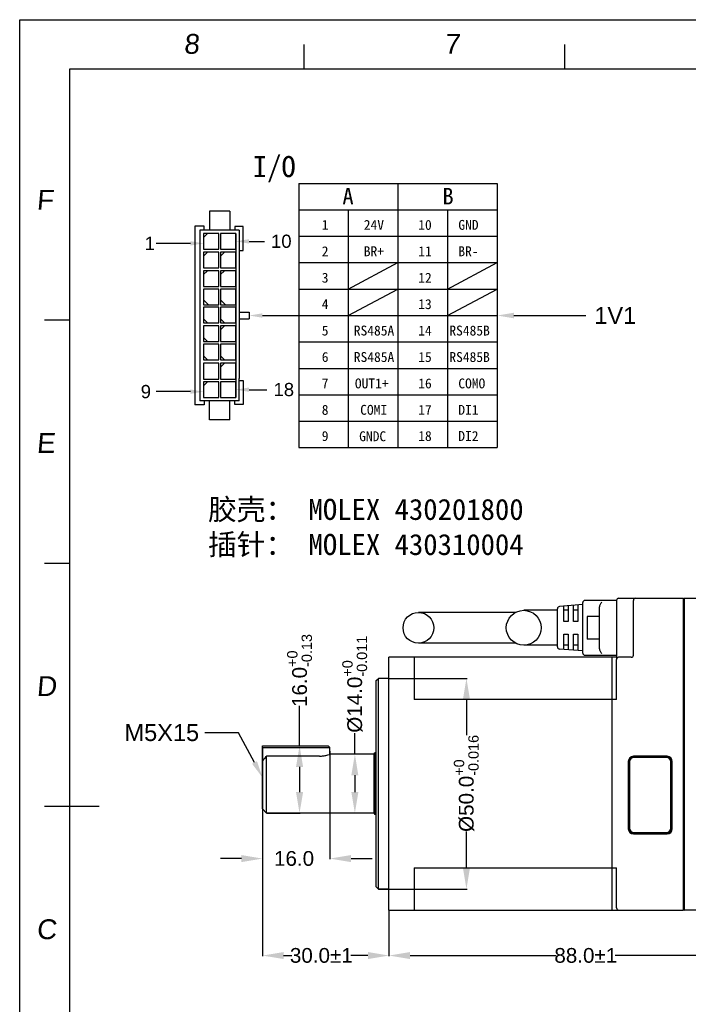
# Model space of a CAD drawing. Header units: millimetres. Extents: x 2798 to 3316, y 1544 to 1917.
# Tile 21 of 23: x 2798 to 2957, y 1684 to 1917. Entities that reach past the tile are written whole.
import ezdxf
from ezdxf import colors
from ezdxf.entities.mleader import LeaderData, LeaderLine
from ezdxf.enums import TextEntityAlignment as Align
from ezdxf.math import Vec2, Vec3

# ---------------------------------------------------------------- set-up
doc = ezdxf.new("R2010")
doc.units = ezdxf.units.MM
for name, color, linetype in [('0 @ 1', 7, 'Continuous'), ('RAHMEN025', 7, 'Continuous'), ('图框', 5, 'Continuous'), ('标注', 4, 'Continuous')]:
    doc.layers.add(name, color=color, linetype=linetype)
doc.styles.get("Standard").update_dxf_attribs({"font": 'arial_0.ttf'})
doc.styles.add('style1', font='SimSun.ttf', dxfattribs={"height": 5})
doc.dimstyles.get("Standard").update_dxf_attribs({"dimtxt": 3.5, "dimasz": 5, "dimexe": 0.18, "dimexo": 0.0625, "dimgap": 0.09, "dimtad": 0, "dimdec": 1, "dimzin": 0, "dimdsep": 46, "dimtxsty": 'Standard', "dimblk2": 'NONE', "dimcen": 0.09, "dimadec": 0, "dimazin": 0, "dimtfac": 1, "dimtdec": 1, "dimtofl": 0, "dimtmove": 0, "dimatfit": 3, "dimfxl": 1, "dimtolj": 1, "dimtzin": 0, "dimarcsym": 0})

# ---------------------------------------------------------------- blocks, each defined once
blk = doc.blocks.new('biaozhuntukuang-08')
at = {"layer": '图框'}
for p, q in [((3152.68, 168.32), (3152.68, -41.7)), ((3449.68, 168.32), (3152.68, 168.32))]:
    blk.add_line(p, q, dxfattribs=at)
at = {"layer": '标注', "color": 1}
for p, q in [((3145.61, -48.77), (3145.61, 175.39)), ((3145.61, 175.39), (3456.75, 175.39)), ((3186.1, 171.86), (3186.1, 168.32)), ((3223.22, 171.86), (3223.22, 168.32)), ((3149.14, 132.61), (3152.68, 132.61)), ((3149.14, 97.96), (3152.68, 97.96)), ((3149.14, 63.31), (3156.91, 63.31))]:
    blk.add_line(p, q, dxfattribs=at)
at = {"layer": 'RAHMEN025', "style": 'style1', "flags": 4}
for tag, p in [('设计', (3373.77, -23.48)), ('设计人', (3384.66, -23.48)), ('设计日期', (3395.48, -23.48)), ('审核', (3373.77, -28.72)), ('审核人', (3384.66, -28.72)), ('审核日期', (3395.48, -28.72)), ('确认', (3373.77, -33.96)), ('确认人', (3384.66, -33.96)), ('确认日期', (3395.48, -33.96)), ('图号', (3405.93, -33.78)), ('版本', (3343.3, -39.21)), ('标记', (3352.64, -39.21)), ('日期', (3362.11, -39.21)), ('姓名', (3367.25, -39.21)), ('线性', (3373.77, -39.21)), ('工艺', (3389.51, -39.21)), ('比例', (3405.93, -39.03)), ('数量', (3421.38, -39.21)), ('重量', (3437.39, -39.06))]:
    blk.add_attdef(tag, text='', height=1.5, dxfattribs=at).set_placement(p, align=Align.MIDDLE_CENTER)
at = {"layer": 'RAHMEN025', "color": 5, "style": 'style1', "width": 0.8, "flags": 4}
blk.add_attdef('PARTNUMBER', text='', height=2.12, dxfattribs=at).set_placement((3423.42, -34.16), align=Align.MIDDLE_CENTER)
at = {"layer": '图框', "style": 'style1', "width": 0.5, "flags": 4}
for tag, p in [('MATERIAL', (3389.65, -7.62)), ('SURFACE', (3389.65, -12.97)), ('GENERAL-TOLERANCE', (3389.65, -18.18)), ('VERSION3', (3343.16, -23.48)), ('MARK3', (3352.56, -23.48)), ('DATE3', (3362.12, -23.48)), ('NAME3', (3367.31, -23.48)), ('VERSION2', (3343.16, -28.72)), ('MARK2', (3352.56, -28.72)), ('DATE2', (3362.12, -28.72)), ('NAME2', (3367.35, -28.72)), ('VERSION1', (3343.16, -33.96)), ('MARK1', (3352.56, -33.96)), ('DATE1', (3362.12, -33.96)), ('NAME1', (3367.35, -33.96)), ('SCALE', (3413.95, -39.21)), ('QUANTITY', (3430.07, -39.21)), ('WEIGHT', (3445.5, -39.08))]:
    blk.add_attdef(tag, text='', height=1.5, dxfattribs=at).set_placement(p, align=Align.MIDDLE_CENTER)
at = {"layer": '图框', "style": 'style1'}
for tag, width, p in [('深圳步进科技有限公司', 0.6, (3426.93, -10.11)), ('PARTNAME', 0.8, (3427.04, -23.57))]:
    blk.add_attdef(tag, text='', height=4.24, dxfattribs=dict(at, width=width)).set_placement(p, align=Align.MIDDLE)
at = {"layer": '标注', "color": 1, "oblique": 5}
for s, p in [('8', (3168.98, 170.53)), ('7', (3206.1, 170.53)), ('F', (3147.99, 148.3)), ('E', (3147.99, 113.65)), ('D', (3147.99, 79)), ('C', (3147.99, 44.35))]:
    blk.add_text(s, height=2.83, dxfattribs=at).set_placement(p)
blk = doc.blocks.new('*D281')
at = {"color": 0, "lineweight": -2}
for p, q in [((3922.4, 1741.6), (3922.4, 1730.7)), ((4010.4, 1743.1), (4010.4, 1730.7)), ((3927.4, 1730.88), (3962.1, 1730.88)), ((4005.4, 1730.88), (3976.1, 1730.88))]:
    blk.add_line(p, q, dxfattribs=at)
at = {"color": 0}
for points in [[(3927.4, 1731.71), (3927.4, 1730.05), (3922.4, 1730.88)], [(4005.4, 1730.05), (4005.4, 1731.71), (4010.4, 1730.88)]]:
    blk.add_solid(points, dxfattribs=at)
at = {"layer": 'Defpoints', "color": 0}
for p in [(3922.4, 1741.67), (4010.4, 1743.17), (3922.4, 1730.88)]:
    blk.add_point(p, dxfattribs=at)
at = {"color": 0, "insert": (3969.1, 1732.67), "char_height": 3.5, "attachment_point": 2}
blk.add_mtext('\\A1;88.0%%P1', dxfattribs=at)
blk = doc.blocks.new('_None')
blk = doc.blocks.new('*D282')
at = {"color": 0, "lineweight": -2}
for p, q in [((3892.4, 1765.6), (3892.4, 1730.7)), ((3922.4, 1741.6), (3922.4, 1730.7)), ((3897.4, 1730.88), (3899.36, 1730.88)), ((3917.4, 1730.88), (3913.35, 1730.88))]:
    blk.add_line(p, q, dxfattribs=at)
at = {"color": 0}
for points in [[(3897.4, 1731.71), (3897.4, 1730.05), (3892.4, 1730.88)], [(3917.4, 1730.05), (3917.4, 1731.71), (3922.4, 1730.88)]]:
    blk.add_solid(points, dxfattribs=at)
at = {"layer": 'Defpoints', "color": 0}
for p in [(3892.4, 1765.67), (3922.4, 1741.67), (3892.4, 1730.88)]:
    blk.add_point(p, dxfattribs=at)
at = {"color": 0, "insert": (3906.36, 1732.67), "char_height": 3.5, "attachment_point": 2}
blk.add_mtext('\\A1;30.0%%P1', dxfattribs=at)
blk = doc.blocks.new('*D283')
at = {"color": 0, "lineweight": -2}
for p, q in [((2885.92, 1761.07), (2904.42, 1761.07)), ((2904.24, 1756.07), (2904.24, 1747.57)), ((2904.24, 1716.07), (2904.24, 1724.72)), ((2883.42, 1711.07), (2904.42, 1711.07))]:
    blk.add_line(p, q, dxfattribs=at)
at = {"color": 0}
for points in [[(2905.08, 1756.07), (2903.41, 1756.07), (2904.24, 1761.07)], [(2903.41, 1716.07), (2905.08, 1716.07), (2904.24, 1711.07)]]:
    blk.add_solid(points, dxfattribs=at)
at = {"layer": 'Defpoints', "color": 0}
for p in [(2885.85, 1761.07), (2883.35, 1711.07), (2904.24, 1711.07)]:
    blk.add_point(p, dxfattribs=at)
at = {"color": 0, "insert": (2901.26, 1736.14), "char_height": 3.5, "attachment_point": 2, "rotation": 90}
blk.add_mtext('\\A1;%%C50.0{\\H0.7x;\\S+0^ -0.016;}', dxfattribs=at)
blk = doc.blocks.new('*D284')
at = {"color": 0, "lineweight": -2}
for p, q in [((2877.77, 1743.07), (2877.77, 1748.07)), ((2882.29, 1743.07), (2877.59, 1743.07)), ((2877.77, 1738.07), (2877.77, 1734.07)), ((2882.29, 1729.07), (2877.59, 1729.07))]:
    blk.add_line(p, q, dxfattribs=at)
at = {"color": 0}
for points in [[(2878.6, 1738.07), (2876.94, 1738.07), (2877.77, 1743.07)], [(2876.94, 1734.07), (2878.6, 1734.07), (2877.77, 1729.07)]]:
    blk.add_solid(points, dxfattribs=at)
at = {"layer": 'Defpoints', "color": 0}
for p in [(2882.35, 1743.07), (2877.77, 1729.07), (2882.35, 1729.07)]:
    blk.add_point(p, dxfattribs=at)
at = {"color": 0, "insert": (2874.79, 1748.16), "char_height": 3.5, "attachment_point": 1, "rotation": 90}
blk.add_mtext('\\A1;%%C14.0{\\H0.7x;\\S+0^ -0.011;}', dxfattribs=at)
blk = doc.blocks.new('*D285')
at = {"color": 0, "lineweight": -2}
for p, q in [((2864.65, 1745.07), (2864.65, 1754.52)), ((2855.92, 1745.07), (2864.83, 1745.07)), ((2864.65, 1740.07), (2864.65, 1734.07)), ((2856.92, 1729.07), (2864.83, 1729.07))]:
    blk.add_line(p, q, dxfattribs=at)
at = {"color": 0}
for points in [[(2865.49, 1740.07), (2863.82, 1740.07), (2864.65, 1745.07)], [(2863.82, 1734.07), (2865.49, 1734.07), (2864.65, 1729.07)]]:
    blk.add_solid(points, dxfattribs=at)
at = {"layer": 'Defpoints', "color": 0}
for p in [(2855.85, 1745.07), (2856.85, 1729.07), (2864.65, 1729.07)]:
    blk.add_point(p, dxfattribs=at)
at = {"color": 0, "insert": (2861.71, 1762.93), "char_height": 3.5, "attachment_point": 2, "rotation": 90}
blk.add_mtext('\\A1;16.0{\\H0.7x;\\S+0^ -0.13;}', dxfattribs=at)
blk = doc.blocks.new('*D286')
at = {"color": 0, "lineweight": -2}
for p, q in [((3892.4, 1780.2), (3892.4, 1753.72)), ((3908.4, 1779.4), (3908.4, 1753.72)), ((3887.4, 1753.9), (3882.4, 1753.9)), ((3913.4, 1753.9), (3918.4, 1753.9))]:
    blk.add_line(p, q, dxfattribs=at)
at = {"color": 0}
for points in [[(3887.4, 1753.06), (3887.4, 1754.73), (3892.4, 1753.9)], [(3913.4, 1754.73), (3913.4, 1753.06), (3908.4, 1753.9)]]:
    blk.add_solid(points, dxfattribs=at)
at = {"layer": 'Defpoints', "color": 0}
for p in [(3892.4, 1780.27), (3908.4, 1779.47), (3908.4, 1753.9)]:
    blk.add_point(p, dxfattribs=at)
at = {"color": 0, "insert": (3899.89, 1755.68), "char_height": 3.5, "attachment_point": 2}
blk.add_mtext('\\A1;16.0', dxfattribs=at)

msp = doc.modelspace()

# ---------------------------------------------------------------- linework, layer by layer
at = {"color": 7}
for p, q in [((2864.46, 1878.55), (2911.5, 1878.55)), ((2864.46, 1878.55), (2864.46, 1815.83)), ((2887.98, 1878.55), (2887.98, 1815.83)), ((2911.5, 1878.55), (2911.5, 1815.83)), ((2864.46, 1872.28), (2887.98, 1872.28)), ((2876.22, 1872.28), (2876.22, 1815.83)), ((2887.98, 1872.28), (2911.5, 1872.28)), ((2899.74, 1872.28), (2899.74, 1815.83)), ((2899.74, 1872.28), (2899.74, 1815.83)), ((2911.5, 1872.28), (2911.5, 1815.83)), ((2864.46, 1866.01), (2887.98, 1866.01)), ((2887.98, 1866.01), (2911.5, 1866.01)), ((2864.46, 1859.74), (2887.98, 1859.74)), ((2876.22, 1853.46), (2887.98, 1859.74)), ((2887.98, 1859.74), (2911.5, 1859.74)), ((2899.74, 1853.46), (2911.5, 1859.74)), ((2864.46, 1853.46), (2887.98, 1853.46)), ((2876.22, 1847.19), (2887.98, 1853.46)), ((2887.98, 1853.46), (2911.5, 1853.46)), ((2899.74, 1847.19), (2911.5, 1853.46)), ((2864.46, 1847.19), (2887.98, 1847.19)), ((2887.98, 1847.19), (2911.5, 1847.19)), ((2864.46, 1840.92), (2887.98, 1840.92)), ((2887.98, 1840.92), (2911.5, 1840.92)), ((2864.46, 1834.65), (2887.98, 1834.65)), ((2887.98, 1834.65), (2911.5, 1834.65)), ((2864.46, 1828.38), (2887.98, 1828.38)), ((2887.98, 1828.38), (2911.5, 1828.38)), ((2864.46, 1822.1), (2887.98, 1822.1)), ((2887.98, 1822.1), (2911.5, 1822.1)), ((2864.46, 1815.83), (2887.98, 1815.83)), ((2887.98, 1815.83), (2911.5, 1815.83))]:
    msp.add_line(p, q, dxfattribs=at)
for p, q in [((2848.08, 1871.96), (2843.26, 1871.96)), ((2843.26, 1871.96), (2843.26, 1867.46)), ((2848.08, 1871.96), (2848.08, 1867.45)), ((2842.03, 1868.37), (2839.83, 1868.37)), ((2839.83, 1868.37), (2839.83, 1826.02)), ((2850.35, 1867.46), (2841.03, 1867.46)), ((2841.03, 1867.46), (2841.03, 1826.92)), ((2842.03, 1867.46), (2842.03, 1868.37)), ((2843.28, 1867.46), (2842.03, 1867.46)), ((2851.28, 1868.32), (2849.27, 1868.32)), ((2849.27, 1868.32), (2849.27, 1867.48)), ((2850.35, 1867.46), (2850.35, 1832.25)), ((2851.28, 1862.62), (2851.28, 1868.32)), ((2845.51, 1866.66), (2841.9, 1866.66)), ((2842.81, 1866.66), (2841.9, 1865.71)), ((2841.9, 1866.66), (2841.9, 1862.92)), ((2845.51, 1862.92), (2845.51, 1866.66)), ((2849.53, 1866.66), (2845.92, 1866.66)), ((2845.92, 1866.66), (2845.92, 1862.92)), ((2849.53, 1862.92), (2849.53, 1866.66)), ((2849.53, 1866.66), (2849.53, 1827.72)), ((2841.9, 1862.92), (2845.51, 1862.92)), ((2845.92, 1862.92), (2849.53, 1862.92)), ((2850.32, 1862.62), (2851.28, 1862.62)), ((2845.51, 1862.26), (2841.9, 1862.26)), ((2841.9, 1862.26), (2841.9, 1858.52)), ((2842.81, 1862.26), (2841.9, 1861.31)), ((2845.51, 1858.52), (2845.51, 1862.26)), ((2849.53, 1862.26), (2845.92, 1862.26)), ((2845.92, 1862.26), (2845.92, 1858.52)), ((2846.83, 1862.26), (2845.92, 1861.31)), ((2849.53, 1858.52), (2849.53, 1862.26)), ((2841.9, 1858.52), (2845.51, 1858.52)), ((2845.92, 1858.52), (2849.53, 1858.52)), ((2845.51, 1857.83), (2841.9, 1857.83)), ((2841.9, 1857.83), (2841.9, 1854.09)), ((2842.81, 1857.83), (2841.9, 1856.89)), ((2845.51, 1854.09), (2845.51, 1857.83)), ((2849.53, 1857.83), (2845.92, 1857.83)), ((2845.92, 1857.83), (2845.92, 1854.09)), ((2846.83, 1857.83), (2845.92, 1856.89)), ((2849.53, 1854.09), (2849.53, 1857.83)), ((2841.9, 1854.09), (2845.51, 1854.09)), ((2845.51, 1853.44), (2841.9, 1853.44)), ((2841.9, 1853.44), (2841.9, 1849.7)), ((2845.51, 1849.7), (2845.51, 1853.44)), ((2845.92, 1854.09), (2849.53, 1854.09)), ((2849.53, 1853.44), (2845.92, 1853.44)), ((2845.92, 1853.44), (2845.92, 1849.7)), ((2849.53, 1849.7), (2849.53, 1853.44)), ((2843.09, 1849.7), (2841.9, 1850.93)), ((2847.11, 1849.7), (2845.92, 1850.93)), ((2841.9, 1849.7), (2845.51, 1849.7)), ((2845.51, 1849.16), (2841.9, 1849.16)), ((2841.9, 1849.16), (2841.9, 1845.42)), ((2845.51, 1845.42), (2845.51, 1849.16)), ((2845.92, 1849.7), (2849.53, 1849.7)), ((2849.53, 1849.16), (2845.92, 1849.16)), ((2845.92, 1849.16), (2845.92, 1845.42)), ((2849.53, 1845.42), (2849.53, 1849.16)), ((2842.81, 1845.42), (2841.9, 1846.37)), ((2846.83, 1845.42), (2845.92, 1846.37)), ((2850.35, 1847.98), (2852.7, 1847.98)), ((2850.35, 1846.41), (2852.7, 1846.41)), ((2852.7, 1847.98), (2852.7, 1846.41)), ((2841.9, 1845.42), (2845.51, 1845.42)), ((2845.51, 1844.77), (2841.9, 1844.77)), ((2841.9, 1844.77), (2841.9, 1841.03)), ((2845.51, 1841.03), (2845.51, 1844.77)), ((2845.92, 1845.42), (2849.53, 1845.42)), ((2849.53, 1844.77), (2845.92, 1844.77)), ((2845.92, 1844.77), (2845.92, 1841.03)), ((2846.83, 1844.77), (2845.92, 1843.82)), ((2849.53, 1841.03), (2849.53, 1844.77)), ((2842.81, 1841.03), (2841.9, 1841.98)), ((2841.9, 1841.03), (2845.51, 1841.03)), ((2845.51, 1840.42), (2841.9, 1840.42)), ((2841.9, 1840.42), (2841.9, 1836.68)), ((2845.51, 1836.68), (2845.51, 1840.42)), ((2845.92, 1841.03), (2849.53, 1841.03)), ((2849.53, 1840.42), (2845.92, 1840.42)), ((2845.92, 1840.42), (2845.92, 1836.68)), ((2849.53, 1836.68), (2849.53, 1840.42)), ((2842.81, 1836.68), (2841.9, 1837.62)), ((2842.81, 1836.68), (2841.9, 1837.62)), ((2846.83, 1836.68), (2845.92, 1837.62)), ((2841.9, 1836.68), (2845.51, 1836.68)), ((2845.51, 1835.85), (2841.9, 1835.85)), ((2841.9, 1835.85), (2841.9, 1832.11)), ((2845.51, 1832.11), (2845.51, 1835.85)), ((2845.92, 1836.68), (2849.53, 1836.68)), ((2849.53, 1835.85), (2845.92, 1835.85)), ((2845.92, 1835.85), (2845.92, 1832.11)), ((2846.83, 1835.85), (2845.92, 1834.9)), ((2849.53, 1832.11), (2849.53, 1835.85)), ((2850.35, 1826.92), (2850.35, 1832.25)), ((2841.9, 1832.11), (2845.51, 1832.11)), ((2845.51, 1831.46), (2841.9, 1831.46)), ((2841.9, 1831.46), (2841.9, 1827.72)), ((2842.81, 1831.46), (2841.9, 1830.51)), ((2845.51, 1827.72), (2845.51, 1831.46)), ((2845.92, 1832.11), (2849.53, 1832.11)), ((2849.53, 1831.46), (2845.92, 1831.46)), ((2845.92, 1831.46), (2845.92, 1827.72)), ((2849.53, 1827.72), (2849.53, 1831.46)), ((2850.32, 1831.77), (2851.28, 1831.77)), ((2851.28, 1831.77), (2851.28, 1826.06)), ((2841.9, 1827.72), (2845.51, 1827.72)), ((2845.92, 1827.72), (2849.53, 1827.72)), ((2842.03, 1826.02), (2839.83, 1826.02)), ((2850.35, 1826.92), (2841.03, 1826.92)), ((2843.28, 1826.92), (2842.03, 1826.92)), ((2842.03, 1826.92), (2842.03, 1826.02)), ((2843.26, 1822.42), (2843.26, 1826.92)), ((2848.08, 1822.42), (2848.08, 1826.94)), ((2849.27, 1826.06), (2849.27, 1826.9)), ((2851.28, 1826.06), (2849.27, 1826.06)), ((2848.08, 1822.42), (2843.26, 1822.42))]:
    msp.add_line(p, q)
at = {"color": 7, "linetype": 'ByBlock', "lineweight": -2}
msp.add_line((2864.46, 1847.19), (2864.46, 1847.19), dxfattribs=at)
at = {"color": 7, "linetype": 'Continuous'}
for p, q in [((2931.85, 1778.57), (2926.31, 1778.11)), ((2930.65, 1778.47), (2930.65, 1774.57)), ((2931.85, 1767.07), (2931.85, 1779.07)), ((2939.85, 1779.57), (2932.35, 1779.57)), ((2939.85, 1779.57), (2939.85, 1765.73)), ((2940.35, 1780.07), (2955.65, 1780.07)), ((2943.85, 1766.57), (2943.85, 1779.57)), ((2955.65, 1780.07), (2955.65, 1706.07)), ((2955.85, 1779.87), (2955.65, 1780.07)), ((2955.85, 1779.97), (2955.95, 1780.07)), ((2955.85, 1706.17), (2955.85, 1779.97)), ((2955.95, 1780.07), (2972.35, 1780.07)), ((2955.95, 1706.07), (2955.95, 1780.07)), ((2915.91, 1776.72), (2892.85, 1776.72)), ((2925.85, 1777.22), (2917.85, 1777.22)), ((2925.85, 1768.53), (2925.85, 1777.61)), ((2927.35, 1774.57), (2927.35, 1778.2)), ((2928.35, 1777.22), (2927.35, 1777.22)), ((2928.35, 1778.28), (2928.35, 1774.57)), ((2929.65, 1774.57), (2929.65, 1778.39)), ((2930.65, 1777.22), (2929.65, 1777.22)), ((2935.85, 1768.16), (2935.85, 1777.98)), ((2928.35, 1774.57), (2927.35, 1774.57)), ((2930.65, 1774.57), (2929.65, 1774.57)), ((2935.85, 1775.77), (2932.85, 1775.77)), ((2932.85, 1775.77), (2932.85, 1770.37)), ((2927.35, 1771.57), (2928.35, 1771.57)), ((2927.35, 1767.95), (2927.35, 1771.57)), ((2928.35, 1771.57), (2928.35, 1767.86)), ((2929.65, 1771.57), (2930.65, 1771.57)), ((2929.65, 1767.75), (2929.65, 1771.57)), ((2930.65, 1771.57), (2930.65, 1767.67)), ((2915.91, 1769.42), (2892.85, 1769.42)), ((2935.85, 1770.37), (2932.85, 1770.37)), ((2925.85, 1768.92), (2917.85, 1768.92)), ((2931.85, 1767.57), (2926.31, 1768.03)), ((2928.35, 1768.92), (2927.35, 1768.92)), ((2930.65, 1768.92), (2929.65, 1768.92)), ((2885.85, 1706.07), (2885.85, 1766.07)), ((2939.85, 1766.07), (2885.85, 1766.07)), ((2891.85, 1766.07), (2891.85, 1756.07)), ((2932.35, 1766.57), (2939.85, 1766.57)), ((2938.85, 1706.07), (2938.85, 1766.07)), ((2939.85, 1756.07), (2939.85, 1765.57)), ((2943.35, 1766.07), (2940.35, 1766.07)), ((2882.85, 1760.57), (2883.35, 1761.07)), ((2882.85, 1711.57), (2882.85, 1760.57)), ((2883.35, 1711.07), (2883.35, 1761.07)), ((2885.85, 1761.07), (2883.35, 1761.07)), ((2939.85, 1756.07), (2891.85, 1756.07)), ((2855.85, 1730.07), (2855.85, 1745.07)), ((2855.85, 1745.07), (2871.45, 1745.07)), ((2855.85, 1744.67), (2871.85, 1744.67)), ((2871.85, 1744.67), (2871.45, 1745.07)), ((2871.85, 1743.07), (2871.85, 1744.67)), ((2882.35, 1743.17), (2882.55, 1743.37)), ((2882.55, 1728.77), (2882.55, 1743.37)), ((2882.85, 1743.37), (2882.55, 1743.37)), ((2856.85, 1729.07), (2856.85, 1742.61)), ((2869.35, 1742.61), (2856.85, 1742.61)), ((2882.35, 1743.07), (2871.85, 1743.07)), ((2882.35, 1728.97), (2882.35, 1743.17)), ((2942.65, 1741.37), (2942.65, 1725.37)), ((2942.85, 1741.37), (2942.85, 1725.37)), ((2942.95, 1741.3), (2942.95, 1725.5)), ((2951.85, 1742.57), (2943.85, 1742.57)), ((2951.85, 1742.37), (2943.85, 1742.37)), ((2951.75, 1742.3), (2943.95, 1742.3)), ((2952.75, 1725.5), (2952.75, 1741.3)), ((2952.85, 1725.37), (2952.85, 1741.37)), ((2953.05, 1725.37), (2953.05, 1741.37)), ((2855.85, 1730.07), (2856.85, 1729.07)), ((2882.35, 1729.07), (2856.85, 1729.07)), ((2882.35, 1728.97), (2882.55, 1728.77)), ((2882.85, 1728.77), (2882.55, 1728.77)), ((2943.85, 1724.37), (2951.85, 1724.37)), ((2943.85, 1724.17), (2951.85, 1724.17)), ((2943.95, 1724.5), (2951.75, 1724.5)), ((2891.85, 1716.07), (2939.85, 1716.07)), ((2891.85, 1716.07), (2891.85, 1706.07)), ((2939.85, 1706.57), (2939.85, 1716.07)), ((2882.85, 1711.57), (2883.35, 1711.07)), ((2885.85, 1711.07), (2883.35, 1711.07)), ((2885.85, 1706.07), (2955.65, 1706.07)), ((2955.65, 1706.07), (2955.85, 1706.27)), ((2955.85, 1706.17), (2955.95, 1706.07)), ((2972.35, 1706.07), (2955.95, 1706.07))]:
    msp.add_line(p, q, dxfattribs=at)
at = {"color": 7, "linetype": 'ByBlock', "lineweight": -2}
msp.add_lwpolyline([(2855.83, 1847.19), (2864.46, 1847.19)], dxfattribs=at)
at = {"color": 7, "linetype": 'Continuous'}
for centre, radius in [((2892.85, 1773.07), 3.65), ((2917.85, 1773.07), 4.15)]:
    msp.add_circle(centre, radius, dxfattribs=at)
for centre, radius, start, end in [((2932.35, 1779.07), 0.5, 90, 180), ((2940.35, 1779.57), 0.5, 90, 180), ((2944.35, 1779.57), 0.5, 90, 180), ((2926.35, 1777.61), 0.5, 94.7636, 180), ((2926.35, 1768.53), 0.5, 180, 265.2364), ((2932.35, 1767.07), 0.5, 180, 270), ((2940.35, 1765.57), 0.5, 90, 180), ((2943.35, 1766.57), 0.5, 270, 360), ((2936.57, 1668.07), 109.13, 136.9208, 137.6951), ((2943.85, 1741.37), 1.2, 90, 180), ((2943.85, 1741.37), 1, 90, 180), ((2943.95, 1741.3), 1, 90, 180), ((2951.75, 1741.3), 1, 0, 90), ((2951.85, 1741.37), 1.2, 0, 90), ((2951.85, 1741.37), 1, 0, 90), ((2943.85, 1725.37), 1.2, 180, 270), ((2943.85, 1725.37), 1, 180, 270), ((2943.95, 1725.5), 1, 180, 270), ((2951.75, 1725.5), 1, 270, 360), ((2951.85, 1725.37), 1.2, 270, 360), ((2951.85, 1725.37), 1, 270, 360), ((2940.35, 1706.57), 0.5, 180, 270)]:
    msp.add_arc(centre, radius, start, end, dxfattribs=at)
for points, knots in [([(2935.85, 1777.98), (2935.85, 1778.12), (2935.89, 1778.37), (2936.01, 1778.7), (2936.17, 1778.98), (2936.29, 1779.13), (2936.35, 1779.2)], [0, 0, 0, 0, 0.293565, 0.557511, 0.793267, 1, 1, 1, 1]), ([(2936.35, 1766.94), (2936.29, 1767.01), (2936.17, 1767.17), (2936.01, 1767.44), (2935.89, 1767.78), (2935.85, 1768.02), (2935.85, 1768.16)], [0, 0, 0, 0, 0.206733, 0.44249, 0.706435, 1, 1, 1, 1]), ([(2869.35, 1742.61), (2869.68, 1742.61), (2870.27, 1742.65), (2871.04, 1742.81), (2871.55, 1742.96), (2871.79, 1743.05), (2871.85, 1743.07)], [0, 0, 0, 0, 0.377503, 0.699612, 0.920294, 1, 1, 1, 1])]:
    msp.add_open_spline(points, degree=3, knots=knots, dxfattribs=at)
at = {"color": 7}
msp.add_solid([(2855.83, 1846.67), (2852.7, 1847.19), (2855.83, 1847.71)], dxfattribs=at)

# ---------------------------------------------------------------- block references
at = {"layer": '标注', "xscale": 1.665369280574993, "yscale": 1.665369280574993, "zscale": 1.665369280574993}
msp.add_blockref('biaozhuntukuang-08', (-2440.34, 1625.31), dxfattribs=at)

# ---------------------------------------------------------------- texts
at = {"color": 1, "insert": (2853.55, 1885.04), "char_height": 5, "width": 25.3017, "attachment_point": 1, "style": 'style1'}
msp.add_mtext('{\\C7;I/O}', dxfattribs=at)
at = {"layer": '0 @ 1', "color": 7, "attachment_point": 1, "style": 'style1'}
for s, insert, char_height, width in [('A', (2874.82, 1877.47), 3.92, 7.9165), ('B', (2898.54, 1877.47), 3.92, 7.9165), ('1', (2869.92, 1869.88), 2.35, 7.9165), ('24V', (2879.89, 1869.88), 2.352, 7.9165), ('10', (2892.81, 1869.88), 2.352, 7.9165), ('GND', (2902.32, 1869.88), 2.352, 7.9165), ('2', (2869.92, 1863.61), 2.35, 7.9165), ('BR+', (2879.89, 1863.61), 2.352, 7.9165), ('11', (2892.81, 1863.61), 2.352, 7.9165), ('BR-', (2902.32, 1863.61), 2.352, 7.9165), ('3', (2869.92, 1857.34), 2.35, 7.9165), ('12', (2892.81, 1857.34), 2.352, 7.9165), ('4', (2869.92, 1851.07), 2.35, 7.9165), ('13', (2892.81, 1851.07), 2.352, 7.9165), ('5', (2869.92, 1844.8), 2.35, 7.9165), ('RS485A', (2877.52, 1844.8), 2.352, 7.9165), ('14', (2892.81, 1844.8), 2.352, 7.9165), ('RS485B', (2900.19, 1844.8), 2.352, 7.9165), ('6', (2869.92, 1838.52), 2.35, 7.9165), ('RS485A', (2877.52, 1838.52), 2.352, 7.9165), ('15', (2892.81, 1838.52), 2.352, 7.9165), ('RS485B', (2900.19, 1838.52), 2.352, 7.9165), ('7', (2869.92, 1832.25), 2.35, 7.9165), ('OUT1+', (2877.78, 1832.25), 2.352, 7.9165), ('16', (2892.81, 1832.25), 2.352, 7.9165), ('COMO', (2902.32, 1832.25), 2.352, 7.9165), ('8', (2869.92, 1825.98), 2.35, 7.9165), ('COMI', (2879.04, 1825.98), 2.352, 7.9165), ('17', (2892.81, 1825.98), 2.352, 7.9165), ('DI1', (2902.32, 1825.98), 2.352, 7.9165), ('9', (2869.92, 1819.77), 2.35, 7.9165), ('GNDC', (2878.8, 1819.71), 2.352, 7.9165), ('18', (2892.81, 1819.77), 2.352, 7.9165), ('DI2', (2902.32, 1819.77), 2.352, 7.9165), ('胶壳： {\\C256;MOLEX 430201800}\\P插针： {\\C256;MOLEX 430310004}', (2842.93, 1803.68), 5, 96.178)]:
    msp.add_mtext(s, dxfattribs=dict(at, insert=insert, char_height=char_height, width=width))

# ---------------------------------------------------------------- dimensions: what is measured, and where the dimension line sits
at = {"color": 3}
for base, p1, p2, text, picture, middle in [((2877.77, 1729.07), (2882.35, 1743.07), (2882.35, 1729.07), '%%C<>{\\H0.7x;\\S+0^ -0.011;}', '*D284', (2877.77, 1759.26)), ((2864.65, 1729.07), (2855.85, 1745.07), (2856.85, 1729.07), '<>{\\H0.7x;\\S+0^ -0.13;}', '*D285', (2864.65, 1762.93)), ((2904.24, 1711.07), (2885.85, 1761.07), (2883.35, 1711.07), '%%C<>{\\H0.7x;\\S+0^ -0.016;}', '*D283', (2904.24, 1736.14))]:
    dim = msp.add_linear_dim(base=base, p1=p1, p2=p2, angle=270, text=text, dimstyle='Standard', override={"dimtxsty": 'Standard', "dimblk2": 'None'}, dxfattribs=at)
    dim.commit()
    dim.dimension.update_dxf_attribs({"geometry": picture, "text_midpoint": middle, "dimtype": 160})
dim = msp.add_linear_dim(base=(2871.85, 1718.3), p1=(2855.85, 1744.67), p2=(2871.85, 1743.87), dimstyle='Standard', override={"dimblk2": 'None'}, dxfattribs=at)
dim.commit()
dim.dimension.update_dxf_attribs({"geometry": '*D286', "text_midpoint": (2863.35, 1718.3), "dimtype": 160, "insert": (-1036.54, -35.6)})
for base, p1, p2, picture, middle in [((2855.85, 1695.28), (2885.85, 1706.07), (2855.85, 1730.07), '*D282', (2869.82, 1695.28)), ((2885.85, 1695.28), (2973.85, 1707.57), (2885.85, 1706.07), '*D281', (2932.56, 1695.28))]:
    dim = msp.add_linear_dim(base=base, p1=p1, p2=p2, angle=180, text='<>%%P1', dimstyle='Standard', override={"dimtxsty": 'Standard', "dimblk2": 'None'}, dxfattribs=at)
    dim.commit()
    dim.dimension.update_dxf_attribs({"geometry": picture, "text_midpoint": middle, "dimtype": 160, "insert": (-1036.54, -35.6)})

# ---------------------------------------------------------------- leaders
at = {"color": 7}
ml = msp.add_multileader_mtext('Standard', dxfattribs=at)
ml.set_content('1', color=7)
ml.set_leader_properties()
ml.build(insert=Vec2(0, 0))
ml.multileader.update_dxf_attribs({"arrow_head_size": 3.14})
ctx = ml.context
ctx.base_point, ctx.char_height, ctx.arrow_head_size, ctx.landing_gap_size, ctx.plane_origin = Vec3(2826.31, 1864.32), 3.14, 3.14, 1.57, Vec3(2841.9, 1864.32)
notes = []
notes.append((ctx, [(0, (1, 1, 0), (2830.6, 1864.32), (-1, 0), 0, [(0, [(2841.9, 1864.32)], 0, [])])]))
ctx.mtext.insert, ctx.mtext.flow_direction = Vec3(2827.88, 1865.89), 5
ml = msp.add_multileader_mtext('Standard', dxfattribs=at)
ml.set_content('10', color=7)
ml.set_leader_properties()
ml.build(insert=Vec2(0, 0))
ml.multileader.update_dxf_attribs({"arrow_head_size": 3.14})
ctx = ml.context
ctx.base_point, ctx.char_height, ctx.arrow_head_size, ctx.landing_gap_size, ctx.plane_origin = Vec3(2856.32, 1864.79), 3.136, 3.14, 1.57, Vec3(2849.53, 1864.79)
notes.append((ctx, [(0, (1, 1, 0), (2856.32, 1864.79), (1, 0), 0, [(0, [(2849.53, 1864.79)], 0, [])])]))
ctx.mtext.insert, ctx.mtext.flow_direction = Vec3(2857.89, 1866.39), 5
at = {"color": 1}
ml = msp.add_multileader_mtext('Standard', dxfattribs=at)
ml.set_content('1V1', color=1)
ml.set_leader_properties()
ml.build(insert=Vec2(0, 0))
ctx = ml.context
ctx.base_point, ctx.plane_origin = Vec3(2932.58, 1847.19), Vec3(2911.5, 1847.19)
notes.append((ctx, [(0, (1, 1, 0), (2924.58, 1847.19), (1, 0), 8, [(0, [(2911.5, 1847.19)], 0, [])])]))
ctx.mtext.insert, ctx.mtext.flow_direction = Vec3(2934.58, 1849.19), 5
at = {"color": 7}
ml = msp.add_multileader_mtext('Standard', dxfattribs=at)
ml.set_content('9', color=7)
ml.set_leader_properties()
ml.build(insert=Vec2(0, 0))
ml.multileader.update_dxf_attribs({"arrow_head_size": 3.14})
ctx = ml.context
ctx.base_point, ctx.char_height, ctx.arrow_head_size, ctx.landing_gap_size, ctx.plane_origin = Vec3(2825.4, 1829.12), 3.14, 3.14, 1.57, Vec3(2841.9, 1829.12)
notes.append((ctx, [(0, (1, 1, 0), (2833.08, 1829.12), (-1, 0), 2.48, [(0, [(2841.9, 1829.12)], 0, [])])]))
ctx.mtext.insert, ctx.mtext.flow_direction = Vec3(2826.97, 1830.71), 5
ml = msp.add_multileader_mtext('Standard', dxfattribs=at)
ml.set_content('18', color=7)
ml.set_leader_properties()
ml.build(insert=Vec2(0, 0))
ml.multileader.update_dxf_attribs({"arrow_head_size": 3.14})
ctx = ml.context
ctx.base_point, ctx.char_height, ctx.arrow_head_size, ctx.landing_gap_size, ctx.plane_origin = Vec3(2856.91, 1829.59), 3.136, 3.14, 1.57, Vec3(2849.53, 1829.59)
notes.append((ctx, [(0, (1, 1, 0), (2856.91, 1829.59), (1, 0), 0, [(0, [(2849.53, 1829.59)], 0, [])])]))
ctx.mtext.insert, ctx.mtext.flow_direction = Vec3(2858.48, 1831.19), 5
at = {"color": 3}
ml = msp.add_multileader_mtext('Standard', dxfattribs=at)
ml.set_content('M5X15', color=3)
ml.set_leader_properties()
ml.build(insert=Vec2(0, 0))
ctx = ml.context
ctx.base_point, ctx.plane_origin = Vec3(2821.12, 1748.17), Vec3(2855.85, 1737.57)
notes.append((ctx, [(0, (1, 1, 0), (2850.19, 1748.17), (-1, 0), 8, [(0, [(2855.85, 1737.57)], 0, [])])]))
ctx.mtext.insert, ctx.mtext.flow_direction = Vec3(2823.12, 1750.2), 5
for ctx, leaders in notes:
    for number, flags, end, landing, length, lines in leaders:
        leader = LeaderData()
        leader.index, (leader.has_last_leader_line, leader.has_dogleg_vector, leader.attachment_direction) = number, flags
        leader.last_leader_point, leader.dogleg_vector, leader.dogleg_length = Vec3(end), Vec3(landing), length
        for number, points, colour, breaks in lines:
            line = LeaderLine()
            line.index, line.vertices, line.color, line.breaks = number, Vec3.list(points), colors.encode_raw_color(colour), breaks
            leader.lines.append(line)
        ctx.leaders.append(leader)

doc.saveas('drawing.dxf')
